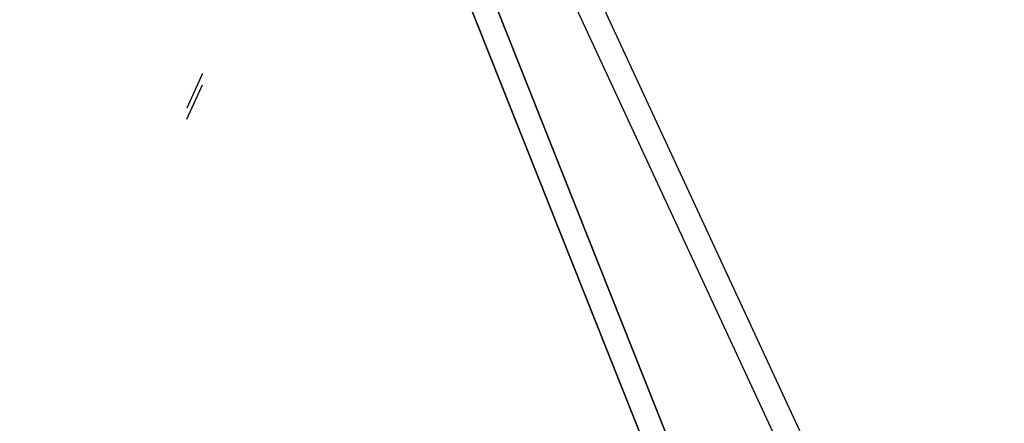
# Model space of a CAD drawing. Header units: millimetres. Extents: x -630 to 192, y -7 to 1615.
# Tile 108 of 249: x 103 to 162, y 66 to 90. Entities that reach past the tile are written whole.
import ezdxf

# ---------------------------------------------------------------- set-up
doc = ezdxf.new("R2010")
doc.units = ezdxf.units.MM
doc.header["$MEASUREMENT"] = 0
doc.layers.add('OVIDIO 160x80x72h', color=7, linetype='Continuous')

msp = doc.modelspace()

# ---------------------------------------------------------------- linework, layer by layer
at = {"layer": 'OVIDIO 160x80x72h', "extrusion": (-0.108979, 0.202852, 0.973126)}
for points in [[(-166.895, 70.634), (-166.895, 231.29)], [(-166.895, 231.29), (-166.895, 70.634)], [(-167.191, 231.29), (-167.191, 70.634)], [(-167.486, 231.29), (-167.486, 70.634)], [(-167.486, 70.634), (-167.486, 231.29)], [(-163.879, 147.518), (-163.879, 157.29)], [(-164.47, 157.29), (-164.47, 147.518)]]:
    msp.add_lwpolyline(points, dxfattribs=at)
at = {"layer": 'OVIDIO 160x80x72h', "extrusion": (0.045678, -0.114881, 0.992329)}
for points in [[(151.672, 190.74), (151.672, 83.884)], [(151.672, 83.884), (151.672, 190.74)], [(152.129, 83.884), (152.129, 190.74)], [(152.129, 190.74), (152.129, 83.884)], [(153.96, 81.172), (153.96, 190.086)], [(153.273, 81.172), (153.273, 190.087)], [(137.19, 97.632), (137.19, 152.822)], [(137.419, 97.848), (137.419, 152.252)]]:
    msp.add_lwpolyline(points, dxfattribs=at)
at = {"layer": 'OVIDIO 160x80x72h', "extrusion": (-0.021464, 0.046296, 0.998697)}
for points in [[(-161.459, -30.723), (-161.459, 70.579)], [(-162.945, -29.76), (-162.945, 70.754)]]:
    msp.add_lwpolyline(points, dxfattribs=at)
at = {"layer": 'OVIDIO 160x80x72h', "extrusion": (-0.108989, 0.202866, 0.973122)}
for points in [[(-168.283, 147.632), (-168.283, 157.202)], [(-166.858, 157.202), (-166.858, 147.632)], [(-165.773, 157.303), (-165.773, 214.684)], [(-166.486, 157.303), (-166.486, 214.684)], [(-166.486, 214.684), (-166.486, 157.303)]]:
    msp.add_lwpolyline(points, dxfattribs=at)
at = {"layer": 'OVIDIO 160x80x72h', "extrusion": (-0.108986, 0.202861, 0.973124)}
for points in [[(-165.06, 157.298), (-165.06, 147.526)], [(-165.06, 214.68), (-165.06, 157.298)], [(-165.06, 157.298), (-165.06, 214.68)]]:
    msp.add_lwpolyline(points, dxfattribs=at)
at = {"layer": 'OVIDIO 160x80x72h', "extrusion": (-0.044172, 0.985209, -0.165566)}
for points in [[(-137.892, 674.764), (-147.088, 708.724)], [(-136.56, 675.124), (-145.756, 709.084)]]:
    msp.add_lwpolyline(points, dxfattribs=at)
at = {"layer": 'OVIDIO 160x80x72h', "extrusion": (0, 1, 0)}
for points in [[(-142, 700.422), (-142.671, 699.08)], [(-141.133, 699.988), (-139.792, 702.672)]]:
    msp.add_lwpolyline(points, dxfattribs=at)
at = {"layer": 'OVIDIO 160x80x72h', "extrusion": (0.166244, -0.166244, 0.97197)}
for points in [[(130.575, 152.77), (130.575, 121.106)], [(130.575, 121.106), (130.575, 152.77)], [(130.575, 153.143), (130.575, 121.911)], [(130.575, 121.911), (130.575, 153.143)]]:
    msp.add_lwpolyline(points, dxfattribs=at)
at = {"layer": 'OVIDIO 160x80x72h', "extrusion": (-0.235702, 0.235702, 0.942809)}
for points in [[(-131.523, 347.658), (-131.523, 238.581)], [(-132.472, 238.581), (-132.472, 347.658)], [(-129.626, 238.581), (-129.626, 347.658)], [(-128.677, 347.658), (-128.677, 238.581)], [(-125.255, 333.557), (-125.255, 229.017)], [(-126.294, 336.325), (-126.294, 230.917)]]:
    msp.add_lwpolyline(points, dxfattribs=at)
at = {"layer": 'OVIDIO 160x80x72h', "extrusion": (0.986824, -0.058152, -0.150988)}
msp.add_lwpolyline([(92.934, 719.097), (90.829, 713.703)], dxfattribs=at)
at = {"layer": 'OVIDIO 160x80x72h', "extrusion": (0.986824, -0.058152, -0.150987)}
msp.add_lwpolyline([(90.173, 713.959), (92.278, 719.353)], dxfattribs=at)
at = {"layer": 'OVIDIO 160x80x72h', "extrusion": (0.114881, -0.045678, 0.992329)}
for points in [[(88.149, 88.166), (88.149, -18.69)], [(88.149, -18.69), (88.149, 88.166)], [(87.692, -18.69), (87.692, 88.166)], [(87.692, 88.166), (87.692, -18.69)], [(102.631, -4.942), (102.631, 50.248)], [(102.402, -4.726), (102.402, 49.679)], [(86.548, 87.513), (86.548, -21.402)], [(85.861, 87.512), (85.861, -21.402)]]:
    msp.add_lwpolyline(points, dxfattribs=at)
at = {"layer": 'OVIDIO 160x80x72h', "extrusion": (0.276332, 0.122694, 0.953198)}
msp.add_lwpolyline([(16.649, 53.893), (16.649, 55.393)], dxfattribs=at)
at = {"layer": 'OVIDIO 160x80x72h', "extrusion": (4.20721e-05, 1, -8.41772e-05)}
msp.add_lwpolyline([(-142.038, 703.804), (-143.38, 701.12)], dxfattribs=at)
at = {"layer": 'OVIDIO 160x80x72h', "extrusion": (-0.202852, 0.108979, 0.973126)}
for points in [[(-83.169, 143.89), (-83.169, 304.545)], [(-83.169, 304.545), (-83.169, 143.89)], [(-82.873, 304.545), (-82.873, 143.89)], [(-82.578, 143.89), (-82.578, 304.545)], [(-82.578, 304.545), (-82.578, 143.89)]]:
    msp.add_lwpolyline(points, dxfattribs=at)
at = {"layer": 'OVIDIO 160x80x72h', "extrusion": (-0.046296, 0.021464, 0.998697)}
msp.add_lwpolyline([(-83.743, 59.017), (-83.743, 160.321)], dxfattribs=at)
at = {"layer": 'OVIDIO 160x80x72h', "extrusion": (0.985348, 0.029521, 0.16798)}
for points in [[(61.968, 645.116), (61.662, 643.403)], [(61.662, 643.403), (61.968, 645.116)]]:
    msp.add_lwpolyline(points, dxfattribs=at)
at = {"layer": 'OVIDIO 160x80x72h'}
for points in [[(145.232, 55.45, 667.629), (144.957, 56.142, 667.722), (105.457, 155.488, 681.041)], [(105.457, 155.488, 681.041), (144.957, 56.142, 667.722), (145.232, 55.45, 667.629)], [(104.15, 154.907, 681.494), (143.65, 55.561, 668.175), (143.925, 54.87, 668.082)], [(143.925, 54.87, 668.082), (143.65, 55.561, 668.175), (104.15, 154.907, 681.494)]]:
    msp.add_polyline3d(points, dxfattribs=at)

doc.saveas('drawing.dxf')
